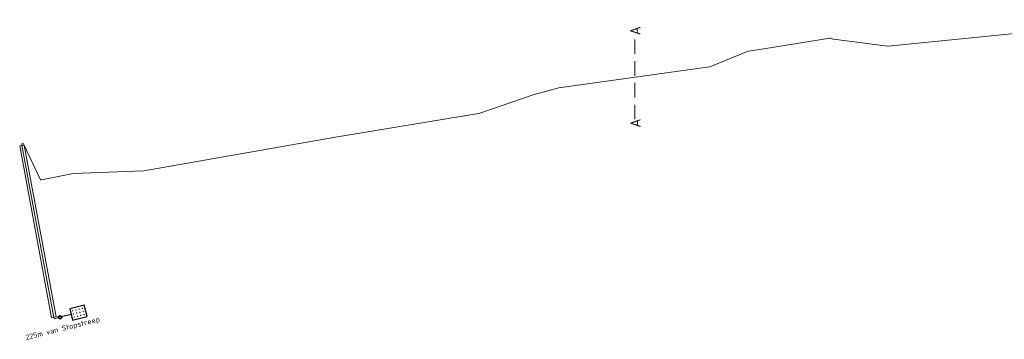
# Model space of a CAD drawing. Header units: metres. Extents: x 152437 to 154131, y 463655 to 464143.
# Tile 4 of 23: x 152736 to 152905, y 464022 to 464077. Entities that reach past the tile are written whole.
import ezdxf
from ezdxf.enums import TextEntityAlignment as Align

# ---------------------------------------------------------------- set-up
doc = ezdxf.new("R2010")
doc.units = ezdxf.units.M
doc.header["$MEASUREMENT"] = 0
doc.linetypes.add('DASHED', pattern=[0.75, 0.5, -0.25])
for name, color, linetype, lineweight in [('B-OI-KL-VRI_KABELGEUL-G', 20, 'Continuous', 18), ('B-OI-KL-VRI_MANTELBUIS-G', 80, 'Continuous', 18), ('B-WE-VW-VRI_ARMATUUR-T18', 7, 'Continuous', 18), ('B-WE-VW-VRI_MAST-S', 7, 'Continuous', 25), ('N-WE-VW-VRI_DRIP-S', 160, 'Continuous', 25), ('X-XX-AL-VERWIJZING-G', 7, 'DASHED', 18), ('X-XX-AL-VERWIJZING-T18', 7, 'Continuous', 18)]:
    doc.layers.add(name, color=color, linetype=linetype, lineweight=lineweight)
doc.styles.add('NLCS-ISO-M500-T18', font='txt', dxfattribs={"height": 0.9})

# ---------------------------------------------------------------- blocks, each defined once
blk = doc.blocks.new('*U151')
blk.add_lwpolyline([(0.39, 0.07), (5.9, -29.57), (5.11, -29.71), (-0.39, -0.07)], close=True)
blk = doc.blocks.new('V_MAST')
blk.add_circle((0, 0), 0.3)
blk = doc.blocks.new('V_DRIP')
for p, q in [((2, 0), (0, 0)), ((4.58, 1), (2, 1)), ((2, 1), (2, -1)), ((4.58, -1), (4.58, 1)), ((2, -1), (4.58, -1))]:
    blk.add_line(p, q)
for points, const_width in [([(2.33, 0.56, 1), (2.44, 0.56, 1)], 0.117), ([(2.33, 0, 1), (2.44, 0, 1)], 0.117), ([(2.92, 0.56, 1), (3.04, 0.56, 1)], 0.117), ([(2.92, 0, 1), (3.04, 0, 1)], 0.117), ([(3.48, 0.56, 1), (3.6, 0.56, 1)], 0.117), ([(3.48, 0, 1), (3.6, 0, 1)], 0.117), ([(4.07, 0.56, 1), (4.19, 0.56, 1)], 0.117), ([(4.07, 0, 1), (4.19, 0, 1)], 0.117), ([(2.33, -0.56, 1), (2.44, -0.56, 1)], 0.117), ([(2.92, -0.56, 1), (3.04, -0.56, 1)], 0.117), ([(3.6, -0.56, 1), (3.48, -0.56, 1)], 0.119), ([(4.19, -0.56, 1), (4.07, -0.56, 1)], 0.119)]:
    blk.add_lwpolyline(points, format="xyb", close=True, dxfattribs=dict(const_width=const_width))

msp = doc.modelspace()

# ---------------------------------------------------------------- linework, layer by layer
at = {"layer": 'B-OI-KL-VRI_KABELGEUL-G'}
msp.add_lwpolyline([(152930.95, 464076.66), (152885.1, 464072.06, -0.057184), (152885.06, 464072.06), (152875.71, 464073.27, -0.058466), (152875.66, 464073.28), (152875.17, 464073.46, 0.132034), (152875.07, 464073.48), (152863.68, 464071.6), (152861.04, 464071.25, 0.063749), (152860.99, 464071.23), (152854.42, 464068.54, -0.062702), (152854.37, 464068.53), (152828.42, 464064.91), (152824.16, 464063.73), (152814.62, 464060.49, -0.040615), (152814.58, 464060.48), (152789.93, 464056.4), (152756.97, 464050.58), (152744.75, 464050.15), (152739.3, 464049.05, -0.345504), (152739.08, 464049.16), (152736.26, 464055.15), (152736.26, 464055.15, 0.305646), (152736.09, 464055.29), (152736.09, 464055.29, 0.439024), (152735.94, 464055.03), (152735.94, 464055.03), (152741.46, 464025.33), (152741.56, 464025.1), (152742.5, 464025.34)], format="xyb", dxfattribs=at)
at = {"layer": 'X-XX-AL-VERWIJZING-G', "ltscale": 5}
msp.add_lwpolyline([(152841.51, 464059.49), (152841.51, 464073.97)], dxfattribs=at)

# ---------------------------------------------------------------- block references
at = {"layer": 'B-OI-KL-VRI_MANTELBUIS-G'}
msp.add_blockref('*U151', (152735.96, 464054.97), dxfattribs=at)
at = {"layer": 'B-WE-VW-VRI_MAST-S'}
msp.add_blockref('V_MAST', (152742.5, 464025.34), dxfattribs=at)
at = {"layer": 'N-WE-VW-VRI_DRIP-S', "rotation": 14.11197949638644}
msp.add_blockref('V_DRIP', (152742.5, 464025.34), dxfattribs=at)

# ---------------------------------------------------------------- texts
at = {"layer": 'B-WE-VW-VRI_ARMATUUR-T18', "style": 'NLCS-ISO-M500-T18'}
msp.add_text('225m van Stopstreep', height=0.9, rotation=14.112, dxfattribs=at).set_placement((152742.96, 464023.45), align=Align.MIDDLE_CENTER)
at = {"layer": 'X-XX-AL-VERWIJZING-T18', "style": 'NLCS-ISO-M500-T18'}
for p in [(152841.56, 464074.74), (152841.59, 464058.81)]:
    msp.add_text('A', height=1.8, rotation=90.9365, dxfattribs=at).set_placement(p, align=Align.MIDDLE_CENTER)

doc.saveas('drawing.dxf')
